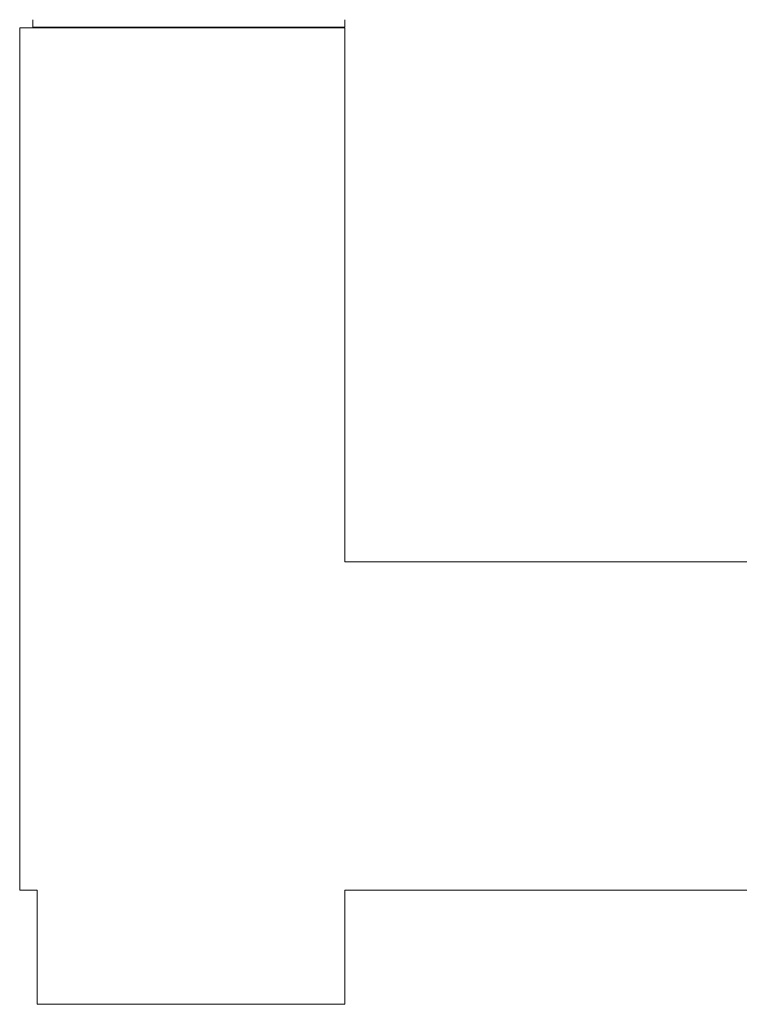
# Model space of a CAD drawing. Header units: millimetres. Extents: x 2801 to 11405, y 932 to 4606.
# Tile 1 of 8: x 2801 to 5243, y 1164 to 4505. Entities that reach past the tile are written whole.
import ezdxf

# ---------------------------------------------------------------- set-up
doc = ezdxf.new("R2010")
doc.units = ezdxf.units.MM
doc.layers.add('Konstrukcja - Ściany zew', color=7, linetype='Continuous')

msp = doc.modelspace()

# ---------------------------------------------------------------- linework, layer by layer
at = {"layer": 'Konstrukcja - Ściany zew', "color": 7, "linetype": 'Continuous', "lineweight": 15}
for points in [[(2800.57276, 4477.13089), (2800.57276, 4417.46898)], [(3844.65628, 4477.13089), (2800.57276, 4477.13089)], [(2845.3192, 4504.97312), (2845.3192, 4480.11399)], [(2845.3192, 4480.11399), (3904.3182, 4480.11399)], [(3904.3182, 4477.13089), (3844.65628, 4477.13089)], [(3904.3182, 4480.11399), (3904.3182, 4504.97312)], [(3904.3182, 2665.39739), (3904.3182, 4477.13089)], [(2800.57276, 4417.46898), (2800.57276, 1611.37022)], [(5725.99535, 2665.39739), (3904.3182, 2665.39739)], [(2800.57276, 1611.37022), (2800.57276, 1551.7083)], [(2800.57276, 1551.7083), (2860.23468, 1551.7083)], [(2860.23468, 1551.7083), (2860.23468, 1223.56777)], [(3904.3182, 1551.7083), (5708.09678, 1551.7083)], [(3904.3182, 1223.56777), (3904.3182, 1551.7083)], [(2860.23468, 1163.90585), (2860.23468, 1223.56777)], [(3904.3182, 1163.90585), (3904.3182, 1223.56777)], [(2860.23468, 1163.90585), (3904.3182, 1163.90585)]]:
    msp.add_lwpolyline(points, dxfattribs=at)

doc.saveas('drawing.dxf')
